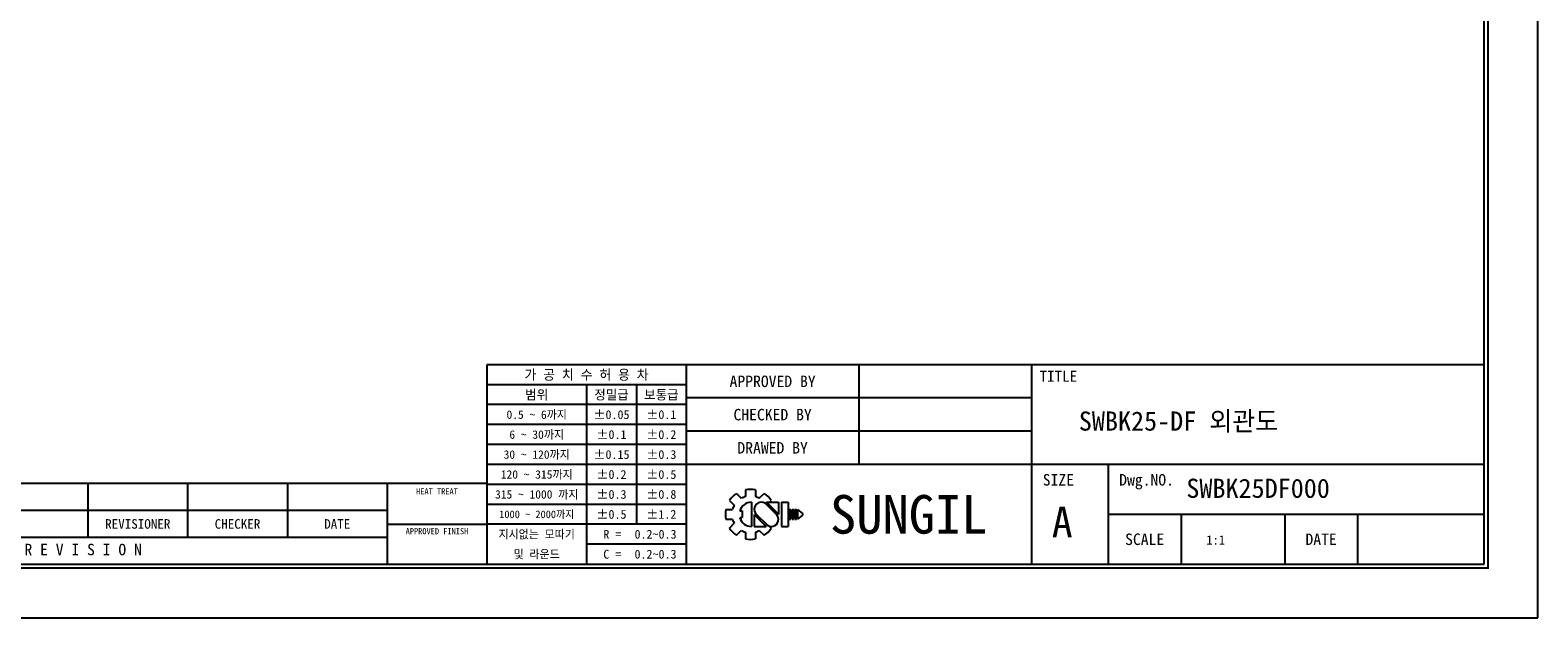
# Model space of a CAD drawing. Header units: millimetres. Extents: x -29 to 5648, y -387 to 1210.
# Tile 2 of 3: x 3170 to 3641, y 706 to 889. Entities that reach past the tile are written whole.
import ezdxf
from ezdxf.enums import TextEntityAlignment as Align

# ---------------------------------------------------------------- set-up
doc = ezdxf.new("R2010")
doc.units = ezdxf.units.MM
doc.layers.add('L1', color=7, linetype='CONTINUOUS')
doc.layers.add('OUTLINE', color=7, linetype='CONTINUOUS')

# ---------------------------------------------------------------- blocks, each defined once
blk = doc.blocks.new('AAAA')
at = {"layer": 'L1', "color": 0}
for p, q in [((-298.87, -85.72), (-298.87, 124.28)), ((-595.87, -85.72), (-298.87, -85.72))]:
    blk.add_line(p, q, dxfattribs=at)
at = {"layer": 'L1'}
for p, q in [((-305.87, -52.72), (-435.87, -52.72)), ((-435.87, -52.72), (-435.87, -78.72)), ((-409.87, -52.72), (-409.87, -78.72)), ((-387.37, -52.72), (-387.37, -65.72)), ((-364.87, -52.72), (-364.87, -78.72)), ((-409.87, -55.32), (-435.87, -55.32)), ((-422.87, -55.32), (-422.87, -78.72)), ((-416.37, -55.32), (-416.37, -73.52)), ((-409.87, -57.92), (-435.87, -57.92)), ((-364.87, -57.05), (-409.87, -57.05)), ((-409.87, -60.52), (-435.87, -60.52)), ((-364.87, -61.38), (-409.87, -61.38)), ((-409.87, -63.12), (-435.87, -63.12)), ((-409.87, -65.72), (-435.87, -65.72)), ((-305.87, -65.72), (-409.87, -65.72)), ((-354.87, -65.72), (-354.87, -78.72)), ((-435.87, -68.22), (-533.87, -68.22)), ((-487.87, -68.22), (-487.87, -75.22)), ((-474.87, -68.22), (-474.87, -75.22)), ((-461.87, -68.22), (-461.87, -75.22)), ((-448.87, -68.22), (-448.87, -78.72)), ((-409.87, -68.32), (-435.87, -68.32)), ((-404.24, -70.42), (-403.62, -71.04)), ((-403.32, -69.5), (-402.7, -70.12)), ((-402.17, -69.02), (-402.17, -69.9)), ((-401.37, -70.64), (-401.37, -73.79)), ((-400.87, -69.02), (-400.87, -69.9)), ((-400.35, -70.12), (-399.72, -69.5)), ((-397.85, -72.19), (-399.4, -70.64)), ((-399.4, -70.64), (-397.85, -70.64)), ((-399.03, -70.64), (-398.81, -70.42)), ((-397.85, -70.64), (-397.85, -72.22)), ((-397.48, -70.64), (-397.48, -73.79)), ((-397.48, -70.64), (-396.61, -70.64)), ((-396.61, -70.64), (-396.61, -73.79)), ((-448.87, -71.72), (-533.87, -71.72)), ((-409.87, -70.92), (-435.87, -70.92)), ((-404.71, -71.57), (-403.84, -71.57)), ((-404.71, -71.57), (-403.84, -71.57)), ((-402.89, -71.78), (-402.59, -71.78)), ((-402.89, -72.65), (-402.59, -72.65)), ((-402.59, -71.78), (-402.59, -72.65)), ((-401.01, -72.22), (-401.01, -73.79)), ((-401.01, -72.24), (-399.45, -73.79)), ((-400.73, -72.22), (-399.39, -73.55)), ((-398.13, -72.22), (-399.46, -70.88)), ((-396.46, -71.57), (-396.46, -72.86)), ((-396.46, -71.57), (-396.24, -71.57)), ((-396.24, -71.57), (-396.24, -72.86)), ((-396.09, -71.57), (-396.09, -72.86)), ((-396.09, -71.57), (-395.88, -71.57)), ((-395.88, -71.57), (-395.88, -72.86)), ((-395.72, -71.57), (-395.72, -72.86)), ((-395.72, -71.57), (-395.51, -71.57)), ((-395.51, -71.57), (-395.51, -72.86)), ((-395.36, -71.57), (-395.36, -72.86)), ((-395.36, -71.57), (-394.71, -72.11)), ((-394.71, -72.32), (-395.36, -72.86)), ((-394.71, -72.11), (-394.71, -72.22)), ((-394.71, -72.11), (-394.71, -72.32)), ((-394.71, -72.22), (-394.71, -72.32)), ((-305.87, -72.22), (-354.87, -72.22)), ((-345.37, -72.22), (-345.37, -78.72)), ((-331.87, -72.22), (-331.87, -78.72)), ((-322.37, -72.22), (-322.37, -78.72)), ((-448.87, -73.52), (-435.87, -73.52)), ((-409.87, -73.52), (-435.87, -73.52)), ((-404.71, -72.86), (-403.84, -72.86)), ((-404.24, -74.01), (-403.62, -73.39)), ((-403.32, -74.93), (-402.7, -74.31)), ((-402.17, -74.53), (-402.17, -75.41)), ((-401.01, -73.79), (-399.45, -73.79)), ((-400.87, -74.53), (-400.87, -75.41)), ((-400.35, -74.31), (-399.72, -74.93)), ((-399.08, -73.74), (-398.81, -74.01)), ((-397.48, -73.79), (-396.61, -73.79)), ((-396.46, -72.86), (-396.24, -72.86)), ((-396.09, -72.86), (-395.88, -72.86)), ((-395.72, -72.86), (-395.51, -72.86)), ((-448.87, -75.22), (-533.87, -75.22)), ((-409.87, -76.12), (-422.87, -76.12))]:
    blk.add_line(p, q, dxfattribs=at)
at = {"layer": 'L1', "const_width": 0.25}
blk.add_lwpolyline([(-305.37, -79.22), (-305.37, 117.78), (-585.87, 117.78), (-585.87, -79.22)], close=True, dxfattribs=at)
at = {"layer": 'L1'}
blk.add_lwpolyline([(-305.87, -78.72), (-305.87, 117.28), (-585.37, 117.28), (-585.37, -78.72)], close=True, dxfattribs=at)
for centre, radius, start, end in [((-401.52, -72.22), 3.26, 123.4943, 146.5057), ((-401.37, -72.22), 1.58, 90, 164.0671), ((-401.52, -72.22), 2.4, 105.6872, 119.3128), ((-401.52, -72.22), 3.26, 78.4943, 101.5057), ((-400.09, -71.56), 0.919, 43.2202, 225.8282), ((-401.52, -72.22), 2.4, 60.6872, 74.3128), ((-401.52, -72.22), 3.26, 33.4943, 56.5057), ((-401.52, -72.22), 3.26, 168.4943, 191.5057), ((-401.52, -72.22), 2.4, 150.6872, 164.3128), ((-401.37, -72.22), 1.58, 195.9329, 270), ((-398.77, -72.87), 0.919, 223.2202, 45.8282), ((-401.52, -72.22), 3.26, 213.4943, 236.5057), ((-401.52, -72.22), 2.4, 195.6872, 209.3128), ((-401.52, -72.22), 2.4, 240.6872, 254.3128), ((-401.52, -72.22), 2.4, 285.6872, 299.3128), ((-401.52, -72.22), 3.26, 303.4943, 326.5057), ((-401.52, -72.22), 3.26, 258.4943, 281.5057)]:
    blk.add_arc(centre, radius, start, end, dxfattribs=at)
for p in [(-387.37, -57.05), (-387.37, -61.38)]:
    blk.add_point(p, dxfattribs=at)
for s, height, p in [('가 공 치 수 허 용 차', 1.3, (-422.87, -54.02)), ('APPROVED BY', 1.5, (-398.62, -54.88)), ('TITLE', 1.444, (-361.37, -54.22)), ('범위', 1.25, (-429.37, -56.62)), ('정밀급', 1.25, (-419.62, -56.62)), ('보통급', 1.25, (-413.12, -56.62)), ('0.5 ~ 6까지', 1.1, (-429.37, -59.22)), ('%%P0.05', 1.15, (-419.62, -59.22)), ('%%P0.1', 1.15, (-413.12, -59.22)), ('CHECKED BY', 1.5, (-398.62, -59.22)), ('6 ~ 30까지', 1.1, (-429.37, -61.82)), ('%%P0.1', 1.15, (-419.62, -61.82)), ('%%P0.2', 1.15, (-413.12, -61.82)), ('DRAWED BY', 1.5, (-398.62, -63.55)), ('30 ~ 120까지', 1.1, (-429.37, -64.42)), ('%%P0.15', 1.15, (-419.62, -64.42)), ('%%P0.3', 1.15, (-413.12, -64.42)), ('120 ~ 315까지', 1.1, (-429.37, -67.02)), ('%%P0.2', 1.15, (-419.62, -67.02)), ('%%P0.5', 1.15, (-413.12, -67.02)), ('SIZE', 1.5, (-361.37, -67.72)), ('Dwg.NO.', 1.5, (-349.87, -67.72)), ('HEAT TREAT', 0.8, (-442.37, -69.22)), ('315 ~ 1000 까지', 1.1, (-429.37, -69.62)), ('%%P0.3', 1.15, (-419.62, -69.62)), ('%%P0.8', 1.15, (-413.12, -69.62)), ('SUNGIL', 5.032, (-380.87, -72.22)), ('1000 ~ 2000까지', 0.99, (-429.37, -72.22)), ('%%P0.5', 1.15, (-419.62, -72.22)), ('%%P1.2', 1.15, (-413.12, -72.22)), ('A', 4, (-360.87, -73.22)), ('REVISIONER', 1.25, (-481.37, -73.47)), ('CHECKER', 1.25, (-468.37, -73.47)), ('DATE', 1.25, (-455.37, -73.47)), ('APPROVED FINISH', 0.8, (-442.37, -74.42)), ('지시없는 모따기', 1.1, (-429.37, -74.82)), ('R = ', 1.15, (-419.12, -74.82)), ('R E V I S I O N', 1.5, (-488.49, -76.81)), ('SCALE', 1.5, (-350.12, -75.47)), ('DATE', 1.5, (-327.12, -75.47)), ('및 라운드', 1.1, (-429.37, -77.42)), ('C = ', 1.15, (-419.12, -77.42))]:
    blk.add_text(s, height=height, dxfattribs=at).set_placement(p, align=Align.MIDDLE_CENTER)
for tag, p in [('필렛', (-416.62, -74.82)), ('모따기', (-416.62, -77.42))]:
    blk.add_attdef(tag, text='', height=1.15, dxfattribs=at).set_placement(p, align=Align.MIDDLE_LEFT)
at = {"layer": 'OUTLINE', "ltscale": 0.5}
for tag, p, height in [('TITLE', (-358.7, -61.31), 2.5), ('도번', (-344.69, -70.07), 2.5), ('SCALE', (-342.09, -76.16), 1.2), ('DATE', (-318.85, -76.2), 1.2)]:
    blk.add_attdef(tag, p, '', height=height, dxfattribs=at)

msp = doc.modelspace()

# ---------------------------------------------------------------- block references
at = {"layer": 'OUTLINE'}
ref = msp.add_blockref('AAAA', (4358.5587, 911.3242), dxfattribs=dict(at, xscale=2.4, yscale=2.4, zscale=2.4))
ref.add_attrib('모따기', '0.2~0.3', dxfattribs={"layer": 'L1', "height": 2.76}).set_placement((3358.6727, 725.5281), align=Align.MIDDLE_LEFT)
ref.add_attrib('필렛', '0.2~0.3', dxfattribs={"layer": 'L1', "height": 2.76}).set_placement((3358.6727, 731.7681), align=Align.MIDDLE_LEFT)
ref.add_attrib('TITLE', 'SWBK25-DF 외관도', (3497.6704, 764.1823), dxfattribs={"ltscale": 0.5, "height": 6})
ref.add_attrib('도번', 'SWBK25DF000', (3531.3075, 743.15), dxfattribs={"ltscale": 0.5, "height": 6})
ref.add_attrib('SCALE', '1:1', (3537.5472, 728.5341), dxfattribs={"ltscale": 0.5, "height": 2.88})

doc.saveas('drawing.dxf')
